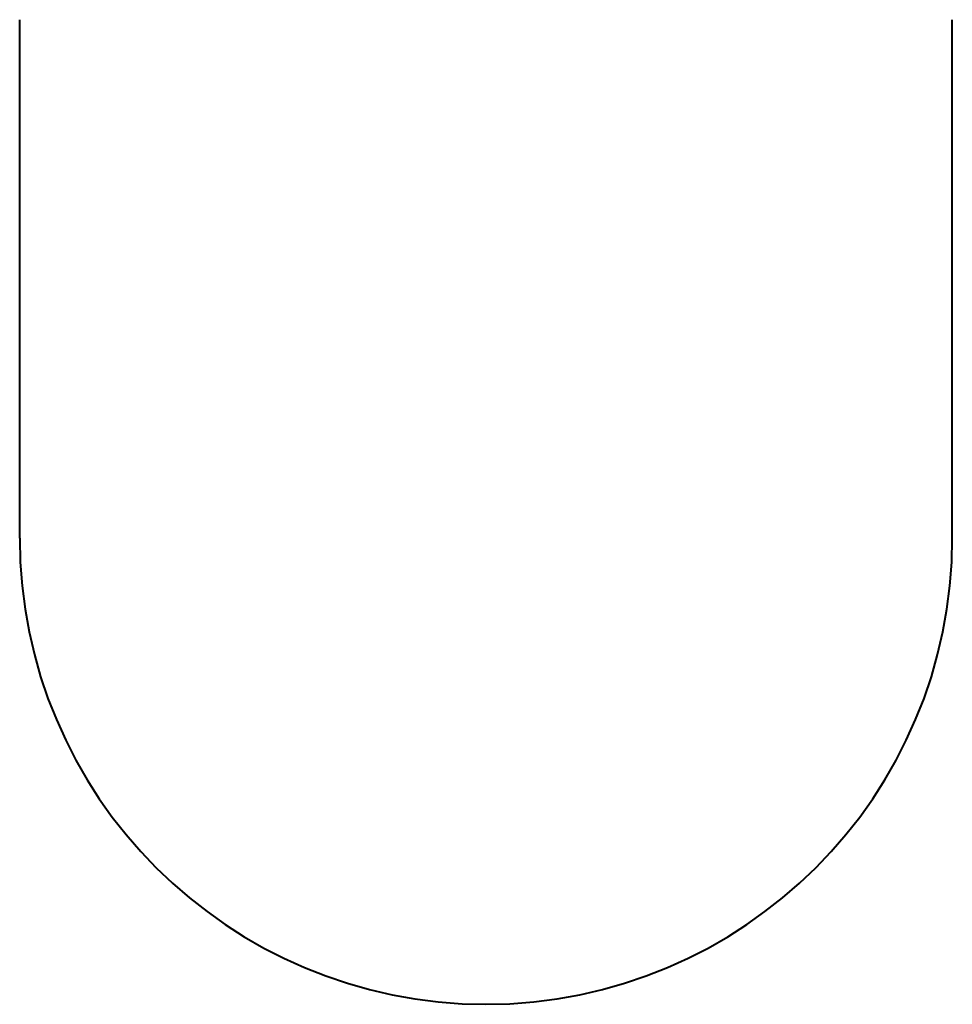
# Model space of a CAD drawing. Header units: millimetres. Extents: x -33 to 147, y -612 to -422.
import ezdxf

# ---------------------------------------------------------------- set-up
doc = ezdxf.new("R2010")
doc.units = ezdxf.units.MM

# ---------------------------------------------------------------- blocks, each defined once
blk = doc.blocks.new('BLOCK_HC_Boiler_MEPcontent_De Dietrich Thermique_Elidens_C140-65 SH_FR-EN')
at = {"lineweight": 40}
for p, q in [((-33, -522.05, 1123), (-33, -422, 1123)), ((147, -522.05, 1123), (147, -422, 1123))]:
    blk.add_line(p, q, dxfattribs=at)
blk.add_arc((57, -522.05, 1123), 90, 180, 0, dxfattribs=at)
at = {"color": 2}
for tag in ['SECTIONCODE', 'CODE', 'POSITIONCODE']:
    blk.add_attdef(tag, (0, 0), '', height=1.2, dxfattribs=at)
at = {"color": 1}
blk.add_attdef('PRODUCTCODE', (0, 0), '', height=1.8, dxfattribs=at)

msp = doc.modelspace()

# ---------------------------------------------------------------- block references
at = {"linetype": 'Continuous'}
msp.add_blockref('BLOCK_HC_Boiler_MEPcontent_De Dietrich Thermique_Elidens_C140-65 SH_FR-EN', (0, 0), dxfattribs=at)

doc.saveas('drawing.dxf')
